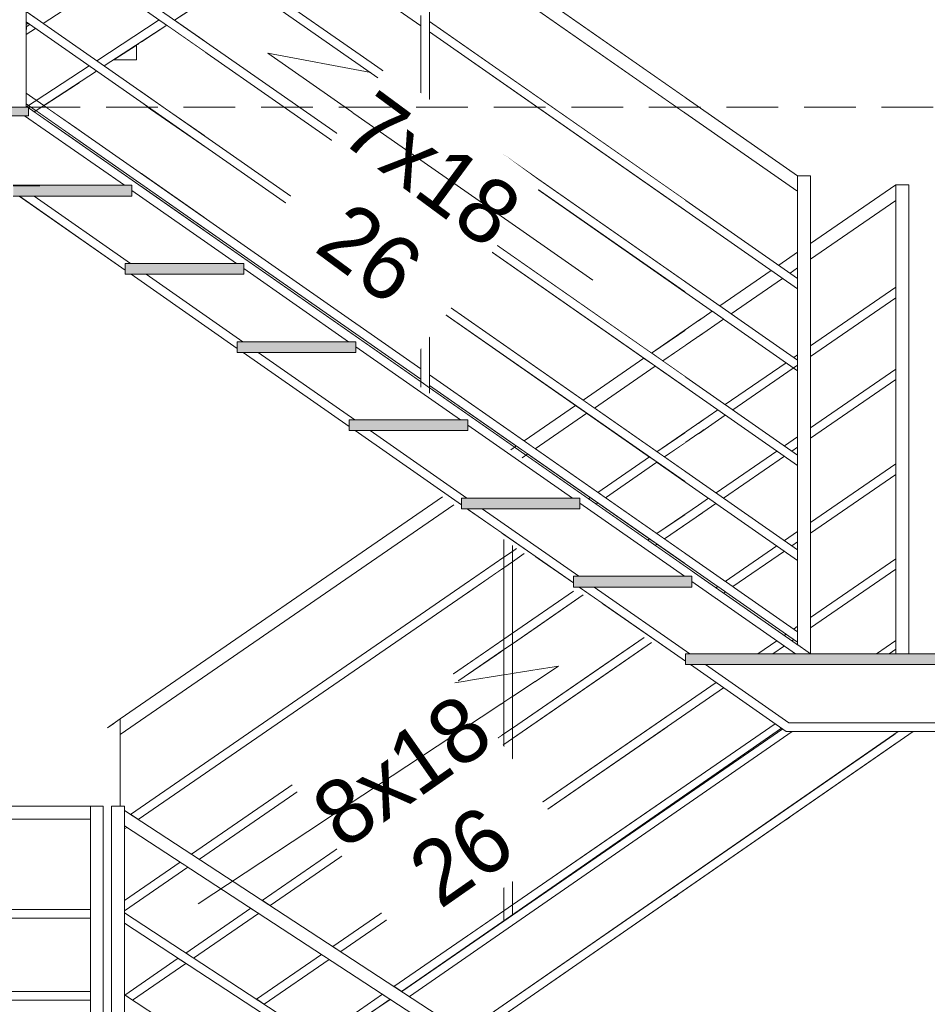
# Model space of a CAD drawing. Header units: millimetres. Extents: x 16408 to 141596, y -21057 to 26364.
# Tile 74 of 144: x 29375 to 31482, y 11335 to 13619. Entities that reach past the tile are written whole.
import ezdxf

# ---------------------------------------------------------------- set-up
doc = ezdxf.new("R2010")
doc.units = ezdxf.units.MM
doc.header["$MEASUREMENT"] = 0
doc.linetypes.add('Przerywana gęsta', pattern=[180, 120, -60])
doc.linetypes.add('Wipeout_Contour', pattern=[1000, 0, -1000])
for name, color, linetype, lineweight in [('0_Nr_pióra__1', 7, 'Continuous', 13), ('0_Nr_pióra__103', 7, 'Continuous', 5), ('0_Nr_pióra__7', 7, 'Continuous', 20), ('inw_schody zewnętrzne_Nr_pióra__103', 7, 'Continuous', 5)]:
    doc.layers.add(name, color=color, linetype=linetype, lineweight=lineweight)
doc.layers.add('inw_schody zewnętrzne', color=7, linetype='Continuous')
doc.layers.add('inw_ściany zewnętrzne_Nr_pióra__61', color=7, linetype='Continuous', lineweight=13, true_color=0x6a6a6a)
doc.styles.add('STYL_AUTOMATYCZNY_2', font='txt')

msp = doc.modelspace()

# ---------------------------------------------------------------- wipeouts: each hides what was drawn before it
at = {"color": 254, "linetype": 'Wipeout_Contour', "lineweight": 0, "ltscale": 135217.365815}
msp.add_wipeout([(31408.5, 13236.3), (30950.4, 12920.8), (30950.4, 12884.4), (31408.5, 13199.9)], dxfattribs=at)
at = {"color": 254, "linetype": 'Wipeout_Contour', "lineweight": 0, "ltscale": 193769.72143}
msp.add_wipeout([(29408.7, 13210), (29375.4, 13210), (29375.4, 13209.1), (29620.4, 13038.2), (29620.4, 13053.6), (29632.9, 13053.6)], dxfattribs=at)
at = {"color": 254, "linetype": 'Wipeout_Contour', "lineweight": 0, "ltscale": 102319.917999}
msp.add_wipeout([(31438.5, 13220.5), (31440.5, 13221.9), (31438.5, 13224.9)], dxfattribs=at)
at = {"color": 254, "linetype": 'Wipeout_Contour', "lineweight": 0, "ltscale": 125556.086156}
msp.add_wipeout([(29539.4, 11794.5), (28649.5, 11794.5), (28649.5, 11764.5), (29539.4, 11764.5)], dxfattribs=at)
at = {"color": 254, "linetype": 'Wipeout_Contour', "lineweight": 0, "ltscale": 99917.963649}
msp.add_wipeout([(31163.5, 11770.1), (31151, 11761.4), (31163.5, 11761.4)], dxfattribs=at)
at = {"color": 254, "linetype": 'Wipeout_Contour', "lineweight": 0, "ltscale": 98997.771372}
msp.add_wipeout([(30903.5, 11590.1), (30891, 11581.4), (30903.5, 11581.4)], dxfattribs=at)
at = {"color": 254, "linetype": 'Wipeout_Contour', "lineweight": 0, "ltscale": 125206.29292}
msp.add_wipeout([(28649.5, 11554.5), (28649.5, 11534.5), (29539.4, 11534.5), (29539.4, 11554.5)], dxfattribs=at)
at = {"color": 254, "linetype": 'Wipeout_Contour', "lineweight": 0, "ltscale": 98078.122032}
msp.add_wipeout([(30643.5, 11410.1), (30631, 11401.4), (30643.5, 11401.4)], dxfattribs=at)
at = {"color": 254, "linetype": 'Wipeout_Contour', "lineweight": 0, "ltscale": 124927.942259}
msp.add_wipeout([(28649.5, 11364.5), (28649.5, 11344.5), (29539.4, 11344.5), (29539.4, 11364.5)], dxfattribs=at)
at = {"color": 254, "linetype": 'Wipeout_Contour', "lineweight": 0, "ltscale": 193632.359343}
msp.add_wipeout([(28745.3, 14136.4), (28745.3, 13526.4), (29375.4, 13526.4), (29375.4, 13598.4), (29447.9, 13645.8), (29447.9, 14136.4)], dxfattribs=at).dxf.layer = 'inw_schody zewnętrzne'
at = {"color": 254, "linetype": 'Wipeout_Contour', "lineweight": 0, "ltscale": 97725.201146}
msp.add_wipeout([(29594.3, 13526.4), (29646.4, 13526.4), (29646.4, 13560.5)], dxfattribs=at).dxf.layer = 'inw_schody zewnętrzne'
at = {"color": 254, "linetype": 'Wipeout_Contour', "lineweight": 0, "ltscale": 129467.511009}
msp.add_wipeout([(29408.9, 13405.2), (29514.8, 13331.3), (29514.8, 13416.4), (29426, 13416.4)], dxfattribs=at).dxf.layer = 'inw_schody zewnętrzne'
at = {"color": 254, "linetype": 'Wipeout_Contour', "lineweight": 0, "ltscale": 130281.689327}
msp.add_wipeout([(29658.2, 13231.3), (29805.1, 13128.7), (29805.1, 13416.4), (29658.2, 13416.4)], dxfattribs=at).dxf.layer = 'inw_schody zewnętrzne'
at = {"color": 254, "linetype": 'Wipeout_Contour', "lineweight": 0, "ltscale": 132199.561959}
msp.add_wipeout([(30725.9, 11686), (30879.8, 11792.5), (30879.8, 12159.4), (30725.9, 12266.7)], dxfattribs=at).dxf.layer = 'inw_schody zewnętrzne'

# ---------------------------------------------------------------- next in the draw order: linework, layer by layer
at = {"layer": '0_Nr_pióra__103', "color": 7, "linetype": 'Continuous', "lineweight": 5}
for p, q in [((29539.4, 11794.5), (28649.5, 11794.5)), ((29539.4, 11764.5), (29539.4, 11794.5)), ((29539.4, 11764.5), (28649.5, 11764.5)), ((29539.4, 10706.4), (29539.4, 11764.5)), ((29539.4, 11554.5), (28649.5, 11554.5)), ((29539.4, 11534.5), (28649.5, 11534.5)), ((29539.4, 11364.5), (28649.5, 11364.5)), ((29539.4, 11344.5), (28649.5, 11344.5))]:
    msp.add_line(p, q, dxfattribs=at)

# ---------------------------------------------------------------- next in the draw order: wipeouts: each hides what was drawn before it
at = {"color": 254, "linetype": 'Wipeout_Contour', "lineweight": 0, "ltscale": 96949.483105}
msp.add_wipeout([(29375.4, 13404.5), (29375.4, 13235), (29618.3, 13235)], dxfattribs=at)
at = {"color": 254, "linetype": 'Wipeout_Contour', "lineweight": 0, "ltscale": 162123.333126}
msp.add_wipeout([(29408.7, 13210), (29632.9, 13053.6), (29878.3, 13053.6), (29635.4, 13223.1), (29635.4, 13210)], dxfattribs=at)
at = {"color": 254, "linetype": 'Wipeout_Contour', "lineweight": 0, "ltscale": 162384.960671}
msp.add_wipeout([(29668.7, 13028.6), (29634.1, 13028.6), (29880.4, 12856.7), (29880.4, 12872.1), (29892.9, 12872.1)], dxfattribs=at)
at = {"color": 254, "linetype": 'Wipeout_Contour', "lineweight": 0, "ltscale": 130639.691716}
msp.add_wipeout([(29805.1, 13664.3), (29658.2, 13568.2), (29658.2, 13416.4), (29805.1, 13416.4)], dxfattribs=at).dxf.layer = 'inw_schody zewnętrzne'
at = {"color": 254, "linetype": 'Wipeout_Contour', "lineweight": 0, "ltscale": 97205.830699}
msp.add_wipeout([(29514.8, 13474.5), (29426, 13416.4), (29514.8, 13416.4)], dxfattribs=at).dxf.layer = 'inw_schody zewnętrzne'
at = {"color": 254, "linetype": 'Wipeout_Contour', "lineweight": 0, "ltscale": 230754.667251}
msp.add_wipeout([(30571.1, 12374.8), (30571.1, 11578.8), (30725.9, 11686), (30725.9, 12266.7), (30674.1, 12302.9), (30660.4, 12302.9), (30660.4, 12312.5)], dxfattribs=at).dxf.layer = 'inw_schody zewnętrzne'

# ---------------------------------------------------------------- next in the draw order: wipeouts: each hides what was drawn before it
at = {"color": 254, "linetype": 'Wipeout_Contour', "lineweight": 0, "ltscale": 97811.364155}
msp.add_wipeout([(29647.8, 13561.4), (29650.4, 13561.4), (29650.4, 13563.1)], dxfattribs=at)
at = {"color": 254, "linetype": 'Wipeout_Contour', "lineweight": 0, "ltscale": 162949.345217}
msp.add_wipeout([(29668.7, 13028.6), (29892.9, 12872.1), (30138.3, 12872.1), (29895.4, 13041.6), (29895.4, 13028.6)], dxfattribs=at)
at = {"color": 254, "linetype": 'Wipeout_Contour', "lineweight": 0, "ltscale": 163221.819938}
msp.add_wipeout([(29894.1, 12847.1), (30140.4, 12675.3), (30140.4, 12690.7), (30152.9, 12690.7), (29928.7, 12847.1)], dxfattribs=at)
at = {"color": 254, "linetype": 'Wipeout_Contour', "lineweight": 0, "ltscale": 131199.014619}
msp.add_wipeout([(30493.5, 12428.9), (30493.5, 11525.1), (30571.1, 11578.8), (30571.1, 12374.8)], dxfattribs=at).dxf.layer = 'inw_schody zewnętrzne'

# ---------------------------------------------------------------- next in the draw order: wipeouts: each hides what was drawn before it
at = {"color": 254, "linetype": 'Wipeout_Contour', "lineweight": 0, "ltscale": 163786.534729}
msp.add_wipeout([(30155.4, 12847.1), (29928.7, 12847.1), (30152.9, 12690.7), (30398.3, 12690.7), (30155.4, 12860.2)], dxfattribs=at)
at = {"color": 254, "linetype": 'Wipeout_Contour', "lineweight": 0, "ltscale": 130913.058994}
msp.add_wipeout([(30493.5, 12428.9), (30415.9, 12483.1), (30415.9, 11471.4), (30493.5, 11525.1)], dxfattribs=at).dxf.layer = 'inw_schody zewnętrzne'

# ---------------------------------------------------------------- next in the draw order: wipeouts: each hides what was drawn before it
at = {"color": 254, "linetype": 'Wipeout_Contour', "lineweight": 0, "ltscale": 164069.727269}
msp.add_wipeout([(30188.7, 12665.7), (30154.1, 12665.7), (30400.4, 12493.9), (30400.4, 12509.3), (30412.9, 12509.3)], dxfattribs=at)
at = {"color": 254, "linetype": 'Wipeout_Contour', "lineweight": 0, "ltscale": 130406.17685}
msp.add_wipeout([(31408.5, 12158.6), (29588.5, 10898.6), (29588.5, 10874.5), (31408.5, 12134.5)], dxfattribs=at)

# ---------------------------------------------------------------- next in the draw order: wipeouts: each hides what was drawn before it
at = {"color": 254, "linetype": 'Wipeout_Contour', "lineweight": 0, "ltscale": 164634.73102}
msp.add_wipeout([(30415.4, 12665.7), (30188.7, 12665.7), (30412.9, 12509.3), (30658.3, 12509.3), (30415.4, 12678.8)], dxfattribs=at)
at = {"color": 254, "linetype": 'Wipeout_Contour', "lineweight": 0, "ltscale": 164928.512091}
msp.add_wipeout([(30448.7, 12484.3), (30414.1, 12484.3), (30660.4, 12312.5), (30660.4, 12327.9), (30672.9, 12327.9)], dxfattribs=at)
at = {"color": 254, "linetype": 'Wipeout_Contour', "lineweight": 0, "ltscale": 130179.679892}
msp.add_wipeout([(29599.4, 10711.3), (29617.2, 10699.6), (31408.5, 11939.7), (31408.5, 11963.7)], dxfattribs=at)

# ---------------------------------------------------------------- next in the draw order: wipeouts: each hides what was drawn before it
at = {"color": 254, "linetype": 'Wipeout_Contour', "lineweight": 0, "ltscale": 165493.764897}
msp.add_wipeout([(30448.7, 12484.3), (30672.9, 12327.9), (30918.3, 12327.9), (30675.4, 12497.3), (30675.4, 12484.3)], dxfattribs=at)
at = {"color": 254, "linetype": 'Wipeout_Contour', "lineweight": 0, "ltscale": 132589.803682}
msp.add_wipeout([(30674.1, 12302.9), (30935.4, 12120.6), (30935.4, 12144.7), (30708.7, 12302.9)], dxfattribs=at)
at = {"color": 254, "linetype": 'Wipeout_Contour', "lineweight": 0, "ltscale": 95528.548998}
msp.add_wipeout([(29587.1, 11769.4), (29588.5, 11768.4), (29588.5, 11771.5)], dxfattribs=at)
at = {"color": 254, "linetype": 'Wipeout_Contour', "lineweight": 0, "ltscale": 130747.975535}
msp.add_wipeout([(29618.5, 11784.7), (29618.5, 11748.9), (31877.2, 10274.3), (31893.6, 10299.5)], dxfattribs=at)

# ---------------------------------------------------------------- next in the draw order: wipeouts: each hides what was drawn before it
at = {"color": 254, "linetype": 'Wipeout_Contour', "lineweight": 0, "ltscale": 656227.896414}
msp.add_wipeout([(29375.4, 13428.6), (29375.4, 13404.5), (29618.3, 13235), (29635.4, 13235), (29635.4, 13223.1), (29878.3, 13053.6), (29895.4, 13053.6), (29895.4, 13041.6), (30138.3, 12872.1), (30155.4, 12872.1), (30155.4, 12860.2), (30398.3, 12690.7), (30415.4, 12690.7), (30415.4, 12678.8), (30658.3, 12509.3), (30675.4, 12509.3), (30675.4, 12497.3), (30918.3, 12327.9), (30935.4, 12327.9), (30935.4, 12340.1)], dxfattribs=at)
at = {"color": 254, "linetype": 'Wipeout_Contour', "lineweight": 0, "ltscale": 99607.13165}
msp.add_wipeout([(30708.7, 12302.9), (30935.4, 12144.7), (30935.4, 12302.9)], dxfattribs=at)
at = {"color": 254, "linetype": 'Wipeout_Contour', "lineweight": 0, "ltscale": 95592.419402}
msp.add_wipeout([(29624, 11745.3), (29618.5, 11748.9), (29618.5, 11741.5)], dxfattribs=at)
at = {"color": 254, "linetype": 'Wipeout_Contour', "lineweight": 0, "ltscale": 127809.20578}
msp.add_wipeout([(29618.5, 11356.6), (29618.5, 11332.7), (30281.8, 10899.7), (30281.8, 10923.6)], dxfattribs=at)

# ---------------------------------------------------------------- next in the draw order: hatches: boundary and pattern name
at = {"layer": '0_Nr_pióra__1', "linetype": 'Continuous', "lineweight": 0, "true_color": 0x000000}
for points in [[(29635.4, 13210), (29635.4, 13235), (29360.4, 13235), (29360.4, 13210)], [(29895.4, 13028.6), (29895.4, 13053.6), (29620.4, 13053.6), (29620.4, 13028.6)], [(30155.4, 12847.1), (30155.4, 12872.1), (29880.4, 12872.1), (29880.4, 12847.1)], [(30415.4, 12665.7), (30415.4, 12690.7), (30140.4, 12690.7), (30140.4, 12665.7)], [(30675.4, 12484.3), (30675.4, 12509.3), (30400.4, 12509.3), (30400.4, 12484.3)], [(30935.4, 12302.9), (30935.4, 12327.9), (30660.4, 12327.9), (30660.4, 12302.9)]]:
    msp.add_hatch(color=18, dxfattribs=at).paths.add_polyline_path(points)

# ---------------------------------------------------------------- next in the draw order: linework, layer by layer
at = {"layer": '0_Nr_pióra__103', "color": 7, "linetype": 'Continuous', "lineweight": 5}
for p, q in [((29375.4, 13210), (29375.4, 13209.1)), ((29880.4, 12872.1), (29880.4, 12847.1)), ((30140.4, 12675.3), (29894.1, 12847.1)), ((30152.9, 12690.7), (29928.7, 12847.1)), ((30140.4, 12690.7), (30140.4, 12665.7))]:
    msp.add_line(p, q, dxfattribs=at)

# ---------------------------------------------------------------- next in the draw order: wipeouts: each hides what was drawn before it
at = {"color": 254, "linetype": 'Wipeout_Contour', "lineweight": 0, "ltscale": 166648.602286}
msp.add_wipeout([(29390.4, 14506.2), (29390.4, 14469.6), (30918.2, 13403.5), (30920.4, 13406.6), (30920.4, 13438.6)], dxfattribs=at)
at = {"color": 254, "linetype": 'Wipeout_Contour', "lineweight": 0, "ltscale": 132154.736796}
msp.add_wipeout([(30515.3, 12621.2), (30541.6, 12602.9), (30554.4, 12611.7), (30528.2, 12630.1)], dxfattribs=at)
at = {"color": 254, "linetype": 'Wipeout_Contour', "lineweight": 0, "ltscale": 129551.320858}
msp.add_wipeout([(29593.9, 11986.6), (29610.9, 11961.9), (30383.3, 12493.9), (30357, 12512.2)], dxfattribs=at)
at = {"color": 254, "linetype": 'Wipeout_Contour', "lineweight": 0, "ltscale": 132596.349627}
msp.add_wipeout([(30699.7, 12510.4), (30686.9, 12501.5), (30704.4, 12489.3), (30717.2, 12498.1)], dxfattribs=at)
at = {"color": 254, "linetype": 'Wipeout_Contour', "lineweight": 0, "ltscale": 132960.988463}
msp.add_wipeout([(30836.8, 12414.7), (30823.9, 12405.9), (30841.4, 12393.7), (30854.3, 12402.5)], dxfattribs=at)
at = {"color": 254, "linetype": 'Wipeout_Contour', "lineweight": 0, "ltscale": 132629.870641}
msp.add_wipeout([(30518.7, 11565.7), (30518.7, 11541.4), (31408.5, 12154.2), (31408.5, 12178.5)], dxfattribs=at)
at = {"color": 254, "linetype": 'Wipeout_Contour', "lineweight": 0, "ltscale": 128075.927907}
msp.add_wipeout([(29618.5, 11522.7), (30281.8, 11089.7), (30281.8, 11113.6), (29618.5, 11546.6)], dxfattribs=at)

# ---------------------------------------------------------------- next in the draw order: wipeouts: each hides what was drawn before it
at = {"color": 254, "linetype": 'Wipeout_Contour', "lineweight": 0, "ltscale": 130218.524143}
msp.add_wipeout([(29390.4, 13448.4), (29390.4, 13424), (30145.4, 12897.2), (30145.4, 12921.6)], dxfattribs=at)
at = {"color": 254, "linetype": 'Wipeout_Contour', "lineweight": 0, "ltscale": 132552.419768}
msp.add_wipeout([(30665.2, 12724.4), (30545.8, 12642.2), (30572, 12623.8), (30691.5, 12706.1)], dxfattribs=at)
at = {"color": 254, "linetype": 'Wipeout_Contour', "lineweight": 0, "ltscale": 132993.587849}
msp.add_wipeout([(30717.3, 12522.5), (30734.8, 12510.2), (30854.3, 12592.5), (30836.8, 12604.7)], dxfattribs=at)
at = {"color": 254, "linetype": 'Wipeout_Contour', "lineweight": 0, "ltscale": 133210.168402}
msp.add_wipeout([(30854.4, 12426.8), (30871.9, 12414.6), (30920.4, 12448), (30920.4, 12472.3)], dxfattribs=at)
at = {"color": 254, "linetype": 'Wipeout_Contour', "lineweight": 0, "ltscale": 132903.563635}
msp.add_wipeout([(30518.7, 11755.7), (30518.7, 11731.4), (31408.5, 12344.2), (31408.5, 12368.5)], dxfattribs=at)
at = {"color": 254, "linetype": 'Wipeout_Contour', "lineweight": 0, "ltscale": 127203.935114}
msp.add_wipeout([(29743, 11441.5), (29619.2, 11356.2), (29637.3, 11344.4), (29761.1, 11429.7)], dxfattribs=at)
at = {"color": 254, "linetype": 'Wipeout_Contour', "lineweight": 0, "ltscale": 128795.606569}
msp.add_wipeout([(30066.4, 11254.2), (30084.5, 11242.4), (30235.3, 11346.2), (30217.2, 11358)], dxfattribs=at)

# ---------------------------------------------------------------- next in the draw order: linework, layer by layer
at = {"layer": '0_Nr_pióra__103', "color": 7, "linetype": 'Continuous', "lineweight": 5}
for p, q in [((29620.4, 13053.6), (29620.4, 13028.6)), ((29895.4, 13053.6), (29620.4, 13053.6)), ((29895.4, 13053.6), (29895.4, 13028.6)), ((29895.4, 13028.6), (29620.4, 13028.6)), ((29880.4, 12856.7), (29634.1, 13028.6)), ((29892.9, 12872.1), (29668.7, 13028.6)), ((30138.3, 12872.1), (29895.4, 13041.6)), ((31088.2, 12147.9), (31132.5, 12178.4)), ((31149.9, 12190.4), (31154.1, 12193.3)), ((31123.4, 12147.9), (31150, 12166.2)), ((31154.2, 11967.9), (30932.1, 12122.9)), ((30935.4, 12122.9), (30935.4, 12120.6)), ((31160.2, 11987.9), (30966.7, 12122.9)), ((31146.1, 11973.5), (31143.6, 11975.2)), ((31160.2, 11987.9), (31167, 11987.9)), ((31160.2, 11987.9), (32531.8, 11987.9)), ((31154.2, 11967.9), (32531.8, 11967.9)), ((29637.3, 11344.4), (29761.1, 11429.7)), ((30192.8, 11316.9), (30235.3, 11346.2))]:
    msp.add_line(p, q, dxfattribs=at)

# ---------------------------------------------------------------- next in the draw order: wipeouts: each hides what was drawn before it
at = {"color": 254, "linetype": 'Wipeout_Contour', "lineweight": 0, "ltscale": 130527.959193}
msp.add_wipeout([(29390.4, 13614), (30145.4, 13087.2), (30145.4, 13111.6), (29390.4, 13638.4)], dxfattribs=at)
at = {"color": 254, "linetype": 'Wipeout_Contour', "lineweight": 0, "ltscale": 133254.74932}
msp.add_wipeout([(30823.9, 12833.7), (30682.8, 12736.6), (30709.1, 12718.2), (30850.2, 12815.4)], dxfattribs=at)
at = {"color": 254, "linetype": 'Wipeout_Contour', "lineweight": 0, "ltscale": 133495.933004}
msp.add_wipeout([(30920.4, 12662.3), (30854.4, 12616.8), (30871.9, 12604.6), (30920.4, 12638)], dxfattribs=at)
at = {"color": 254, "linetype": 'Wipeout_Contour', "lineweight": 0, "ltscale": 134210.952427}
msp.add_wipeout([(30935.4, 12262.6), (30935.4, 12238.4), (31408.5, 12564.2), (31408.5, 12588.5)], dxfattribs=at)
at = {"color": 254, "linetype": 'Wipeout_Contour', "lineweight": 0, "ltscale": 131771.599695}
msp.add_wipeout([(30518.7, 12385.7), (30518.7, 12361.4), (30546.1, 12380.3), (30528.6, 12392.5)], dxfattribs=at)
at = {"color": 254, "linetype": 'Wipeout_Contour', "lineweight": 0, "ltscale": 131862.929231}
msp.add_wipeout([(30518.7, 11975.7), (30518.7, 11951.4), (30841.8, 12173.9), (30824.3, 12186.1)], dxfattribs=at)
at = {"color": 254, "linetype": 'Wipeout_Contour', "lineweight": 0, "ltscale": 129855.911448}
msp.add_wipeout([(30243.9, 11376.4), (30262, 11364.6), (30498.7, 11527.6), (30498.7, 11551.9)], dxfattribs=at)
at = {"color": 254, "linetype": 'Wipeout_Contour', "lineweight": 0, "ltscale": 128396.056441}
msp.add_wipeout([(30075.5, 11450.5), (29924.8, 11346.7), (29942.9, 11334.9), (30093.6, 11438.7)], dxfattribs=at)

# ---------------------------------------------------------------- next in the draw order: linework, layer by layer
at = {"layer": '0_Nr_pióra__103', "color": 7, "linetype": 'Continuous', "lineweight": 5}
for p, q in [((29635.4, 13235), (29360.4, 13235)), ((29422.2, 13233.8), (29360.4, 13233.8)), ((29635.4, 13235), (29635.4, 13210)), ((29635.4, 13210), (29360.4, 13210)), ((29620.4, 13038.2), (29374.1, 13210)), ((29632.9, 13053.6), (29408.7, 13210)), ((29878.3, 13053.6), (29635.4, 13223.1)), ((31013, 12316.1), (31132.5, 12398.4)), ((31030.5, 12303.9), (31150, 12386.2)), ((30935.4, 12327.9), (30660.4, 12327.9)), ((30935.4, 12328.1), (30935.4, 12327.9)), ((30935.4, 12327.9), (30935.4, 12302.9)), ((30930.9, 12147.9), (30708.7, 12302.9)), ((30991.2, 12301.1), (30995.4, 12304)), ((31008.7, 12288.9), (31013, 12291.8)), ((29942.9, 11334.9), (30093.6, 11438.7)), ((30066.4, 11254.2), (30217.2, 11358)), ((30084.8, 11242.2), (30235.2, 11346.3))]:
    msp.add_line(p, q, dxfattribs=at)

# ---------------------------------------------------------------- next in the draw order: wipeouts: each hides what was drawn before it
at = {"color": 254, "linetype": 'Wipeout_Contour', "lineweight": 0, "ltscale": 130890.850805}
msp.add_wipeout([(29390.4, 13858.4), (29390.4, 13834), (30145.4, 13307.2), (30145.4, 13331.6)], dxfattribs=at)
at = {"color": 254, "linetype": 'Wipeout_Contour', "lineweight": 0, "ltscale": 133829.296872}
msp.add_wipeout([(30920.4, 12900.2), (30841.5, 12845.8), (30867.7, 12827.5), (30920.4, 12863.7)], dxfattribs=at)
at = {"color": 254, "linetype": 'Wipeout_Contour', "lineweight": 0, "ltscale": 134574.543877}
msp.add_wipeout([(30950.4, 12468.7), (31408.5, 12784.2), (31408.5, 12808.5), (30950.4, 12493)], dxfattribs=at)
at = {"color": 254, "linetype": 'Wipeout_Contour', "lineweight": 0, "ltscale": 197882.438681}
msp.add_wipeout([(30518.7, 12195.7), (30518.7, 12171.4), (30683.1, 12284.6), (30674.1, 12290.9), (30660.4, 12290.9), (30660.4, 12293.3)], dxfattribs=at)
at = {"color": 254, "linetype": 'Wipeout_Contour', "lineweight": 0, "ltscale": 129791.862739}
msp.add_wipeout([(30102.2, 11468.9), (30120.4, 11457.1), (30498.7, 11717.6), (30498.7, 11741.9)], dxfattribs=at)
at = {"color": 254, "linetype": 'Wipeout_Contour', "lineweight": 0, "ltscale": 127936.330547}
msp.add_wipeout([(29911.5, 11557.6), (29760.8, 11453.7), (29778.9, 11441.9), (29929.6, 11545.7)], dxfattribs=at)

# ---------------------------------------------------------------- next in the draw order: linework, layer by layer
at = {"layer": '0_Nr_pióra__103', "color": 7, "linetype": 'Continuous', "lineweight": 5}
for p, q in [((29408.9, 13405.2), (29553.8, 13500)), ((30991.4, 12521.2), (31132.5, 12618.4)), ((31008.9, 12509), (31150, 12606.2)), ((30950.4, 12493), (30973.8, 12509.1)), ((30950.4, 12468.7), (30991.3, 12496.9)), ((30660.4, 12327.9), (30660.4, 12302.9)), ((30935.4, 12302.9), (30660.4, 12302.9)), ((30920.4, 12131), (30674.1, 12302.9)), ((29778.9, 11441.9), (29929.6, 11545.7)), ((29924.8, 11346.7), (30075.5, 11450.5))]:
    msp.add_line(p, q, dxfattribs=at)

# ---------------------------------------------------------------- next in the draw order: wipeouts: each hides what was drawn before it
at = {"color": 254, "linetype": 'Wipeout_Contour', "lineweight": 0, "ltscale": 131258.638179}
msp.add_wipeout([(29390.4, 14078.4), (29390.4, 14054), (30145.4, 13527.2), (30145.4, 13551.6)], dxfattribs=at)
at = {"color": 254, "linetype": 'Wipeout_Contour', "lineweight": 0, "ltscale": 134861.874749}
msp.add_wipeout([(30950.4, 12683), (30950.4, 12658.7), (31408.5, 12974.2), (31408.5, 12998.5)], dxfattribs=at)
at = {"color": 254, "linetype": 'Wipeout_Contour', "lineweight": 0, "ltscale": 129721.537174}
msp.add_wipeout([(30498.7, 11961.9), (29938.3, 11575.9), (29956.4, 11564.1), (30498.7, 11937.6)], dxfattribs=at)
at = {"color": 254, "linetype": 'Wipeout_Contour', "lineweight": 0, "ltscale": 127509.80288}
msp.add_wipeout([(29618.5, 11551.5), (29765.6, 11652.8), (29747.5, 11664.6), (29618.5, 11575.7)], dxfattribs=at)

# ---------------------------------------------------------------- next in the draw order: linework, layer by layer
at = {"layer": '0_Nr_pióra__103', "color": 7, "linetype": 'Continuous', "lineweight": 5}
for p, q in [((29734.6, 13618.2), (29879.3, 13712.8)), ((29430.2, 13610.6), (29575, 13705.2)), ((29554.3, 13524), (29699.1, 13618.6)), ((29571.8, 13511.8), (29716.6, 13606.4)), ((29647.8, 13561.4), (29650.4, 13561.4)), ((29650.4, 13561.4), (29650.4, 13563.1)), ((31000.1, 12955.1), (31119.6, 13037.4)), ((31026.4, 12936.8), (31145.9, 13019)), ((30950.4, 12920.8), (30982.6, 12943)), ((30950.4, 12884.4), (31008.8, 12924.7)), ((31013, 12726.1), (31154.1, 12823.3)), ((30950.4, 12683), (30995.4, 12714)), ((30950.4, 12658.7), (31013, 12701.8)), ((29760.8, 11453.7), (29911.5, 11557.6))]:
    msp.add_line(p, q, dxfattribs=at)
at = {"layer": 'inw_schody zewnętrzne_Nr_pióra__103', "color": 7, "linetype": 'Continuous', "lineweight": 5}
for p in [(29646.4, 13560.5), (29594.3, 13526.4)]:
    msp.add_line(p, (29646.4, 13526.4), dxfattribs=at)

# ---------------------------------------------------------------- next in the draw order: wipeouts: each hides what was drawn before it
at = {"color": 254, "linetype": 'Wipeout_Contour', "lineweight": 0, "ltscale": 130121.644267}
msp.add_wipeout([(29390.4, 14506.2), (29360.4, 14527.1), (29360.4, 13427.1), (29390.4, 13406.2)], dxfattribs=at)
at = {"color": 254, "linetype": 'Wipeout_Contour', "lineweight": 0, "ltscale": 134737.424616}
msp.add_wipeout([(31180.8, 12156.8), (31210.8, 12135.9), (31210.8, 13235.9), (31180.8, 13256.8)], dxfattribs=at)
at = {"color": 254, "linetype": 'Wipeout_Contour', "lineweight": 0, "ltscale": 135581.724064}
msp.add_wipeout([(31408.5, 12136.3), (31438.5, 12157), (31438.5, 13257), (31408.5, 13236.3)], dxfattribs=at)
at = {"color": 254, "linetype": 'Wipeout_Contour', "lineweight": 0, "ltscale": 129655.340209}
msp.add_wipeout([(29774.3, 11683), (29792.4, 11671.2), (30498.7, 12157.6), (30498.7, 12181.9)], dxfattribs=at)
at = {"color": 254, "linetype": 'Wipeout_Contour', "lineweight": 0, "ltscale": 318074.523499}
msp.add_wipeout([(29578.9, 10876.3), (29588.5, 10882.9), (29588.5, 11768.4), (29587.1, 11769.4), (29588.5, 11771.5), (29588.5, 11804.3), (29608.9, 11791), (29608.9, 11964.9), (29593.9, 11986.6), (29578.9, 11976.3)], dxfattribs=at)

# ---------------------------------------------------------------- next in the draw order: hatches: boundary and pattern name
at = {"layer": '0_Nr_pióra__1', "linetype": 'Continuous', "lineweight": 0, "true_color": 0x000000}
for points in [[(29395.7, 13396.4), (29395.7, 13416.4), (28472.7, 13416.4), (28472.7, 13396.4)], [(32531.8, 12122.9), (32531.8, 12147.9), (30920.4, 12147.9), (30920.4, 12122.9)]]:
    msp.add_hatch(color=18, dxfattribs=at).paths.add_polyline_path(points)

# ---------------------------------------------------------------- next in the draw order: linework, layer by layer
at = {"layer": '0_Nr_pióra__1', "color": 7, "linetype": 'Continuous', "lineweight": 13, "flags": 128}
for points in [[(29395.7, 13396.4), (29395.7, 13416.4), (28472.7, 13416.4), (28472.7, 13396.4)], [(32531.8, 12122.9), (32531.8, 12147.9), (30920.4, 12147.9), (30920.4, 12122.9)]]:
    msp.add_lwpolyline(points, close=True, dxfattribs=at)
at = {"layer": '0_Nr_pióra__103', "color": 7, "linetype": 'Continuous', "lineweight": 5}
for p, q in [((29391.4, 13417.4), (29536.3, 13512.2)), ((30145.4, 12921.6), (29390.4, 13448.4)), ((29375.4, 13416.7), (29375.4, 13416.4)), ((30145.4, 12897.2), (29390.4, 13424)), ((29618.3, 13235), (29386.9, 13396.4)), ((31180.8, 13224.9), (31180.8, 13256.8)), ((31180.8, 13256.8), (31210.8, 13256.8)), ((31210.8, 13235.9), (31210.8, 13256.8)), ((31210.8, 13100.2), (31408.5, 13236.3)), ((31210.8, 12147.9), (31210.8, 13235.9)), ((31408.5, 13199.9), (31408.5, 13236.3)), ((31408.5, 13236.3), (31438.5, 13236.3)), ((31438.5, 13224.9), (31438.5, 13236.3)), ((31438.5, 12147.9), (31438.5, 13227.8)), ((31180.8, 12168.8), (31180.8, 13224.9)), ((31210.8, 13063.8), (31408.5, 13199.9)), ((31408.5, 12147.9), (31408.5, 13199.9)), ((31137.2, 13049.5), (31180.8, 13079.5)), ((31163.5, 13031.1), (31180.8, 13043.1)), ((31210.8, 12862.3), (31408.5, 12998.5)), ((31210.8, 12838), (31408.5, 12974.2)), ((31171.7, 12835.4), (31180.8, 12841.7)), ((31030.5, 12713.9), (31180.8, 12817.4)), ((31210.8, 12672.3), (31408.5, 12808.5)), ((31210.8, 12648), (31408.5, 12784.2)), ((31150.1, 12630.5), (31180.8, 12651.7)), ((31167.6, 12618.3), (31180.8, 12627.4)), ((31210.8, 12452.3), (31408.5, 12588.5)), ((31210.8, 12428), (31408.5, 12564.2)), ((31150.1, 12410.5), (31180.8, 12431.7)), ((31167.6, 12398.3), (31180.8, 12407.4)), ((31210.8, 12232.3), (31408.5, 12368.5)), ((31210.8, 12208), (31408.5, 12344.2)), ((31176.2, 12147.9), (30935.4, 12315.9)), ((31171.7, 12205.4), (31180.8, 12211.7)), ((31167.4, 12178.1), (31171.6, 12181.1)), ((31364.1, 12147.9), (31408.5, 12178.5)), ((31393, 12147.9), (31408.5, 12158.6)), ((31210.8, 12147.9), (31364.1, 12147.9)), ((31393, 12147.9), (31399.3, 12147.9)), ((31399.3, 12147.9), (32531.8, 12147.9)), ((29578.9, 11976.3), (29608.9, 11997)), ((29608.9, 11964.9), (29608.9, 11997)), ((29608.9, 11794.5), (29608.9, 11964.9)), ((29539.4, 11794.5), (29569.4, 11794.5)), ((29569.4, 10706.4), (29569.4, 11794.5)), ((29588.5, 11771.5), (29588.5, 11794.5)), ((29588.5, 11794.5), (29618.5, 11794.5)), ((29618.5, 11794.5), (29618.5, 11748.9)), ((29588.5, 11768.4), (29588.5, 11771.5)), ((29588.5, 10706.4), (29588.5, 11768.4)), ((29618.5, 11748.9), (29618.5, 11784.7)), ((29618.5, 10724.5), (29618.5, 11748.9)), ((29618.5, 11741.5), (29624, 11745.3)), ((29618.5, 11575.7), (29747.5, 11664.6)), ((29618.5, 11551.5), (29765.6, 11652.8)), ((30281.8, 11113.6), (29618.5, 11546.6)), ((30281.8, 11089.7), (29618.5, 11522.7)), ((29619.2, 11356.2), (29743, 11441.5)), ((30281.8, 10923.6), (29618.5, 11356.6))]:
    msp.add_line(p, q, dxfattribs=at)

# ---------------------------------------------------------------- next in the draw order: wipeouts: each hides what was drawn before it
at = {"color": 254, "linetype": 'Wipeout_Contour', "lineweight": 0, "ltscale": 161948.412224}
msp.add_wipeout([(29390.4, 13602.4), (29390.4, 13602.4), (29390.8, 13602.5), (29399.1, 13607.9), (29398.9, 13608)], dxfattribs=at)
at = {"color": 254, "linetype": 'Wipeout_Contour', "lineweight": 0, "ltscale": 129601.494336}
msp.add_wipeout([(29632.6, 11775.5), (29650.7, 11763.6), (30498.7, 12347.6), (30498.7, 12371.9)], dxfattribs=at)

# ---------------------------------------------------------------- next in the draw order: wipeouts: each hides what was drawn before it
at = {"color": 254, "linetype": 'Wipeout_Contour', "lineweight": 0, "ltscale": 97171.917492}
msp.add_wipeout([(29398.9, 13608), (29390.4, 13614), (29390.4, 13602.4)], dxfattribs=at)
at = {"color": 254, "linetype": 'Wipeout_Contour', "lineweight": 0, "ltscale": 131094.499874}
msp.add_wipeout([(30498.7, 11516.8), (30518.7, 11530.6), (30518.7, 12399.4), (30498.7, 12413.3)], dxfattribs=at)

# ---------------------------------------------------------------- next in the draw order: linework, layer by layer
at = {"layer": '0_Nr_pióra__103', "color": 7, "linetype": 'Continuous', "lineweight": 5}
for p, q in [((30518.7, 12195.7), (30660.4, 12293.3)), ((30518.7, 12171.4), (30683.1, 12284.6)), ((29774.3, 11683), (30498.7, 12181.9)), ((30498.7, 12181.9), (30518.7, 12195.7)), ((30498.7, 12157.6), (30498.7, 12181.9)), ((30518.7, 12171.4), (30518.7, 12195.7)), ((30518.7, 11975.7), (30824.3, 12186.1)), ((29792.4, 11671.2), (30498.7, 12157.6)), ((30498.7, 12157.6), (30518.7, 12171.4)), ((30498.7, 11961.9), (30498.7, 12157.6)), ((30518.7, 11951.4), (30841.8, 12173.9)), ((30518.7, 11975.7), (30518.7, 12171.4)), ((30518.7, 11755.7), (30991.6, 12081.3)), ((30518.7, 11731.4), (31009.1, 12069.1)), ((30261.8, 11364.7), (31143.6, 11975.2)), ((30498.7, 11961.9), (30518.7, 11975.7)), ((30518.7, 11565.7), (31128.6, 11985.7)), ((30518.7, 11951.4), (30518.7, 11975.7)), ((30518.7, 11541.4), (31146.1, 11973.5)), ((29938.3, 11575.9), (30498.7, 11961.9)), ((30279.7, 11353), (31167.8, 11967.9)), ((30406.7, 11270.2), (31414.4, 11967.9)), ((30424.6, 11258.5), (31449.2, 11967.9)), ((30498.7, 11937.6), (30498.7, 11961.9)), ((30498.7, 11937.6), (30518.7, 11951.4)), ((30518.7, 11755.7), (30518.7, 11951.4)), ((29956.4, 11564.1), (30498.7, 11937.6)), ((30498.7, 11741.9), (30498.7, 11937.6)), ((31878.6, 10309.2), (29618.5, 11784.7)), ((31878.6, 10273.4), (29618.5, 11748.9)), ((30498.7, 11741.9), (30518.7, 11755.7)), ((30518.7, 11731.4), (30518.7, 11755.7)), ((30102.2, 11468.9), (30498.7, 11741.9)), ((30498.7, 11717.6), (30498.7, 11741.9)), ((30498.7, 11717.6), (30518.7, 11731.4)), ((30518.7, 11565.7), (30518.7, 11731.4)), ((30120.4, 11457.1), (30498.7, 11717.6)), ((30498.7, 11551.9), (30498.7, 11717.6)), ((30498.7, 11551.9), (30518.7, 11565.7)), ((30518.7, 11541.4), (30518.7, 11565.7)), ((30243.9, 11376.4), (30498.7, 11551.9)), ((30498.7, 11527.6), (30498.7, 11551.9)), ((30498.7, 11527.6), (30518.7, 11541.4)), ((30262, 11364.6), (30498.7, 11527.6))]:
    msp.add_line(p, q, dxfattribs=at)

# ---------------------------------------------------------------- next in the draw order: wipeouts: each hides what was drawn before it
at = {"color": 254, "linetype": 'Wipeout_Contour', "lineweight": 0, "ltscale": 161923.904697}
msp.add_wipeout([(29390.4, 13602.4), (29390.4, 13596.2), (29390.9, 13596.6), (29390.9, 13602.6), (29390.8, 13602.5)], dxfattribs=at)
at = {"color": 254, "linetype": 'Wipeout_Contour', "lineweight": 0, "ltscale": 132217.097114}
msp.add_wipeout([(30165.4, 12883.2), (30920.4, 12356.4), (30920.4, 12380.8), (30165.4, 12907.6)], dxfattribs=at)

# ---------------------------------------------------------------- next in the draw order: linework, layer by layer
at = {"layer": '0_Nr_pióra__103', "color": 7, "linetype": 'Continuous', "lineweight": 5}
for p, q in [((29390.4, 13416.4), (29390.4, 14469.6)), ((30145.4, 13551.6), (29390.4, 14078.4)), ((30145.4, 13527.2), (29390.4, 14054)), ((30145.4, 13331.6), (29390.4, 13858.4)), ((30145.4, 13307.2), (29390.4, 13834)), ((30145.4, 13111.6), (29390.4, 13638.4)), ((30145.4, 13087.2), (29390.4, 13614)), ((29390.4, 13608.2), (29394.7, 13611)), ((29390.4, 13584.5), (29412.2, 13598.8)), ((29390.8, 13602.5), (29399.1, 13607.9)), ((29390.9, 13596.6), (29390.9, 13602.6)), ((29608.9, 11997), (30357, 12512.2)), ((30400.4, 12509.3), (30400.4, 12484.3)), ((30675.4, 12509.3), (30400.4, 12509.3)), ((30675.4, 12509.3), (30675.4, 12484.3)), ((30918.3, 12327.9), (30675.4, 12497.3)), ((30695.5, 12507.4), (30699.7, 12510.4)), ((30713, 12495.2), (30717.2, 12498.1)), ((30854.4, 12426.8), (30955.2, 12496.3)), ((29608.9, 11960.5), (30383.3, 12493.9)), ((30675.4, 12484.3), (30400.4, 12484.3)), ((30660.4, 12312.5), (30414.1, 12484.3)), ((30672.9, 12327.9), (30448.7, 12484.3)), ((30871.9, 12414.6), (30959.7, 12475.1)), ((30498.7, 12371.9), (30498.7, 12413.3)), ((30832.5, 12411.8), (30836.8, 12414.7)), ((30498.7, 12371.9), (30518.7, 12385.7)), ((30518.7, 12385.7), (30518.7, 12399.4)), ((30518.7, 12385.7), (30528.6, 12392.5)), ((30518.7, 12361.4), (30518.7, 12385.7)), ((30850.1, 12399.6), (30854.3, 12402.5)), ((29632.6, 11775.5), (30498.7, 12371.9)), ((30498.7, 12347.6), (30498.7, 12371.9)), ((30498.7, 12347.6), (30518.7, 12361.4)), ((30518.7, 12361.4), (30546.1, 12380.3)), ((30518.7, 12195.7), (30518.7, 12361.4)), ((29650.7, 11763.6), (30498.7, 12347.6)), ((30498.7, 12181.9), (30498.7, 12347.6))]:
    msp.add_line(p, q, dxfattribs=at)

# ---------------------------------------------------------------- next in the draw order: wipeouts: each hides what was drawn before it
at = {"color": 254, "linetype": 'Wipeout_Contour', "lineweight": 0, "ltscale": 132509.460602}
msp.add_wipeout([(30165.4, 13097.6), (30165.4, 13073.2), (30920.4, 12546.4), (30920.4, 12570.8)], dxfattribs=at)

# ---------------------------------------------------------------- next in the draw order: linework, layer by layer
at = {"layer": '0_Nr_pióra__103', "color": 7, "linetype": 'Continuous', "lineweight": 5}
for p, q in [((30545.8, 12642.2), (30665.2, 12724.4)), ((30572, 12623.8), (30691.5, 12706.1)), ((30415.4, 12690.7), (30140.4, 12690.7)), ((30415.4, 12690.7), (30415.4, 12665.7)), ((30854.4, 12616.8), (30968.7, 12695.6)), ((30415.4, 12665.7), (30140.4, 12665.7)), ((30400.4, 12493.9), (30154.1, 12665.7)), ((30412.9, 12509.3), (30188.7, 12665.7)), ((30658.3, 12509.3), (30415.4, 12678.8)), ((30871.9, 12604.6), (30964.2, 12668.2)), ((30515.3, 12621.2), (30528.2, 12630.1)), ((30541.6, 12602.9), (30554.4, 12611.7)), ((30717.3, 12522.5), (30836.8, 12604.7)), ((30734.8, 12510.2), (30854.3, 12592.5))]:
    msp.add_line(p, q, dxfattribs=at)

# ---------------------------------------------------------------- next in the draw order: wipeouts: each hides what was drawn before it
at = {"color": 254, "linetype": 'Wipeout_Contour', "lineweight": 0, "ltscale": 132852.613922}
msp.add_wipeout([(30165.4, 13317.6), (30165.4, 13293.2), (30920.4, 12766.4), (30920.4, 12790.8)], dxfattribs=at)
at = {"color": 7, "linetype": 'Wipeout_Contour', "lineweight": 20, "ltscale": 130147.942847}
msp.add_wipeout([(30003.5, 11850.6), (30375.1, 12110.1), (30652.4, 11712.9), (30280.9, 11453.4)], dxfattribs=at).dxf.layer = '0_Nr_pióra__7'

# ---------------------------------------------------------------- next in the draw order: linework, layer by layer
at = {"layer": '0_Nr_pióra__1', "color": 7, "linetype": 'Continuous', "lineweight": 13}
for p, q in [((29789.9, 11568.2), (30625.8, 12119.6)), ((30625.8, 12119.6), (30385.5, 12080.9))]:
    msp.add_line(p, q, dxfattribs=at)
at = {"layer": '0_Nr_pióra__103', "color": 7, "linetype": 'Continuous', "lineweight": 5}
for p, q in [((30165.4, 12907.6), (30145.4, 12921.6)), ((30841.5, 12845.8), (30955.7, 12924.5)), ((30165.4, 12883.2), (30145.4, 12897.2)), ((30867.7, 12827.5), (30959.3, 12890.6)), ((30155.4, 12872.1), (29880.4, 12872.1)), ((30155.4, 12872.1), (30155.4, 12847.1)), ((30155.4, 12847.1), (29880.4, 12847.1)), ((30682.8, 12736.6), (30823.9, 12833.7)), ((30709.1, 12718.2), (30850.2, 12815.4))]:
    msp.add_line(p, q, dxfattribs=at)

# ---------------------------------------------------------------- next in the draw order: texts
at = {"layer": '0_Nr_pióra__7', "color": 7, "linetype": 'Continuous', "lineweight": 20, "insert": (30443.7, 11616.1), "char_height": 150, "attachment_point": 8, "rotation": 34.9333, "line_spacing_factor": 0.963147, "style": 'STYL_AUTOMATYCZNY_2'}
msp.add_mtext('\\A1;{\\pqc;\\fCentury Gothic|b0|i0|c238|p34;8\\fCentury Gothic|b0|i0|c238|p34;x1\\fCentury Gothic|b0|i0|c238|p34;8\\P\\pqc;\\fCentury Gothic|b0|i0|c238|p34;26}', dxfattribs=at)

# ---------------------------------------------------------------- next in the draw order: wipeouts: each hides what was drawn before it
at = {"color": 254, "linetype": 'Wipeout_Contour', "lineweight": 0, "ltscale": 133200.696278}
msp.add_wipeout([(30165.4, 13537.6), (30165.4, 13513.2), (30920.4, 12986.4), (30920.4, 13010.8)], dxfattribs=at)

# ---------------------------------------------------------------- next in the draw order: linework, layer by layer
at = {"layer": '0_Nr_pióra__103', "color": 7, "linetype": 'Continuous', "lineweight": 5}
for p, q in [((30165.4, 13097.6), (30145.4, 13111.6)), ((30165.4, 13073.2), (30145.4, 13087.2))]:
    msp.add_line(p, q, dxfattribs=at)

# ---------------------------------------------------------------- next in the draw order: wipeouts: each hides what was drawn before it
at = {"color": 254, "linetype": 'Wipeout_Contour', "lineweight": 0, "ltscale": 133505.249907}
msp.add_wipeout([(30165.4, 13727.6), (30165.4, 13703.2), (30920.4, 13176.4), (30920.4, 13200.8)], dxfattribs=at)

# ---------------------------------------------------------------- next in the draw order: linework, layer by layer
at = {"layer": '0_Nr_pióra__103', "color": 7, "linetype": 'Continuous', "lineweight": 5}
for p, q in [((30165.4, 13537.6), (30145.4, 13551.6)), ((30165.4, 13513.2), (30145.4, 13527.2)), ((30165.4, 13317.6), (30145.4, 13331.6)), ((30165.4, 13293.2), (30145.4, 13307.2))]:
    msp.add_line(p, q, dxfattribs=at)

# ---------------------------------------------------------------- next in the draw order: wipeouts: each hides what was drawn before it
at = {"color": 254, "linetype": 'Wipeout_Contour', "lineweight": 0, "ltscale": 132423.26227}
msp.add_wipeout([(30326.5, 13816.4), (30306.5, 13830.4), (30306.5, 12766.9), (30326.5, 12753)], dxfattribs=at)

# ---------------------------------------------------------------- next in the draw order: linework, layer by layer
at = {"layer": '0_Nr_pióra__103', "color": 7, "linetype": 'Continuous', "lineweight": 5}
for p, q in [((31180.8, 13256.8), (29390.4, 14506.2)), ((31178.6, 13221.8), (29390.4, 14469.6)), ((30326.5, 13615.2), (30326.5, 13816.4)), ((30306.5, 13604.8), (30165.4, 13703.2)), ((30306.5, 13604.8), (30306.5, 13629.1)), ((30306.5, 13439.1), (30306.5, 13604.8)), ((31180.8, 13019), (30326.5, 13615.2)), ((30326.5, 13590.8), (30326.5, 13615.2)), ((31180.8, 12994.7), (30326.5, 13590.8)), ((30326.5, 13425.2), (30326.5, 13590.8)), ((30306.5, 13439.1), (30165.4, 13537.6)), ((30306.5, 13414.8), (30165.4, 13513.2)), ((30306.5, 13414.8), (30306.5, 13439.1)), ((31210.8, 12147.9), (29390.4, 13418.2)), ((30306.5, 13219.1), (30306.5, 13414.8)), ((31180.8, 12829), (30326.5, 13425.2)), ((30326.5, 13400.8), (30326.5, 13425.2)), ((31180.8, 12804.7), (30326.5, 13400.8)), ((30326.5, 13205.2), (30326.5, 13400.8)), ((30306.5, 13219.1), (30165.4, 13317.6)), ((30306.5, 13194.8), (30165.4, 13293.2)), ((30306.5, 13194.8), (30306.5, 13219.1)), ((31180.8, 12609), (30326.5, 13205.2)), ((30326.5, 13180.8), (30326.5, 13205.2)), ((30306.5, 12999.1), (30306.5, 13194.8)), ((31180.8, 12584.7), (30326.5, 13180.8)), ((30326.5, 12985.2), (30326.5, 13180.8)), ((30306.5, 12999.1), (30165.4, 13097.6)), ((30306.5, 12974.8), (30165.4, 13073.2)), ((30306.5, 12974.8), (30306.5, 12999.1)), ((31180.8, 12389), (30326.5, 12985.2)), ((30326.5, 12960.8), (30326.5, 12985.2)), ((30306.5, 12809.1), (30306.5, 12974.8)), ((31180.8, 12364.7), (30326.5, 12960.8)), ((30326.5, 12795.2), (30326.5, 12960.8)), ((30306.5, 12809.1), (30165.4, 12907.6)), ((30306.5, 12784.8), (30165.4, 12883.2)), ((30398.3, 12690.7), (30155.4, 12860.2)), ((30306.5, 12784.8), (30306.5, 12809.1)), ((31180.8, 12199), (30326.5, 12795.2)), ((30326.5, 12770.8), (30326.5, 12795.2)), ((30306.5, 12766.9), (30306.5, 12784.8)), ((31180.8, 12174.7), (30326.5, 12770.8)), ((30326.5, 12753), (30326.5, 12770.8))]:
    msp.add_line(p, q, dxfattribs=at)

# ---------------------------------------------------------------- next in the draw order: wipeouts: each hides what was drawn before it
at = {"color": 7, "linetype": 'Wipeout_Contour', "lineweight": 20, "ltscale": 132038.405881}
msp.add_wipeout([(30225.1, 13508.8), (30589.7, 13239.6), (30302.1, 12849.9), (29937.5, 13119)], dxfattribs=at).dxf.layer = '0_Nr_pióra__7'

# ---------------------------------------------------------------- next in the draw order: linework, layer by layer
at = {"layer": '0_Nr_pióra__1', "color": 7, "linetype": 'Continuous', "lineweight": 13}
for p, q in [((30705.3, 13015.1), (29951, 13541.4)), ((29951, 13541.4), (30190.2, 13496.5))]:
    msp.add_line(p, q, dxfattribs=at)
at = {"layer": 'inw_ściany zewnętrzne_Nr_pióra__61', "color": 251, "linetype": 'Przerywana gęsta', "lineweight": 13, "true_color": 0x6a6a6a, "flags": 128}
msp.add_lwpolyline([(29395.7, 13416.4), (38941.5, 13416.4)], dxfattribs=at)

# ---------------------------------------------------------------- next in the draw order: texts
at = {"layer": '0_Nr_pióra__7', "color": 7, "linetype": 'Continuous', "lineweight": 20, "insert": (30143.6, 13016.7), "char_height": 150, "attachment_point": 8, "rotation": 323.5678, "line_spacing_factor": 0.963147, "style": 'STYL_AUTOMATYCZNY_2'}
msp.add_mtext('\\A1;{\\pqc;\\fCentury Gothic|b0|i0|c238|p34;7\\fCentury Gothic|b0|i0|c238|p34;x1\\fCentury Gothic|b0|i0|c238|p34;8\\P\\pqc;\\fCentury Gothic|b0|i0|c238|p34;2\\fCentury Gothic|b0|i0|c238|p34;6}', dxfattribs=at)

doc.saveas('drawing.dxf')
